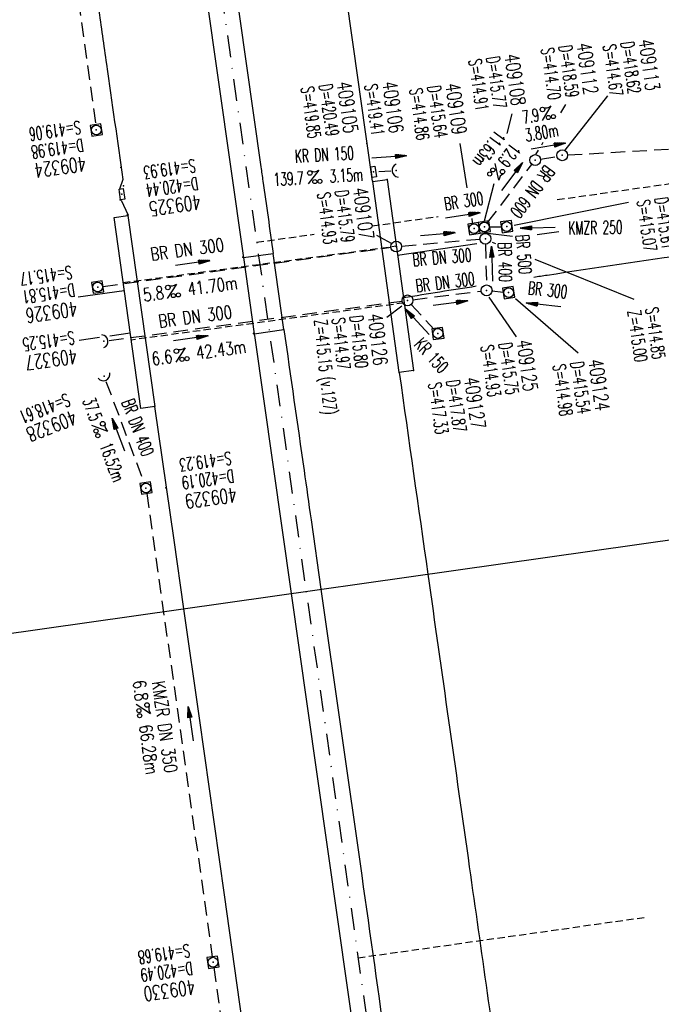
# Model space of a CAD drawing. Extents: x 446388 to 447135, y 445359 to 446567.
# Tile 10 of 39: x 446639 to 446728, y 445508 to 445644. Entities that reach past the tile are written whole.
import ezdxf
from ezdxf.enums import TextEntityAlignment as Align

# ---------------------------------------------------------------- set-up
doc = ezdxf.new("R2010")
doc.units = 0
doc.header["$LTSCALE"] = 2
doc.header["$MEASUREMENT"] = 0
for name, pattern in [('AUSGEZOGEN', [0]), ('GESTRICH-X2', [1.5, 1, -0.5]), ('GESTRICHELT', [0.75, 0.5, -0.25]), ('STRICHPT-X3', [3, 1.5, -0.75, 0, -0.75])]:
    doc.linetypes.add(name, pattern=pattern)
doc.layers.get('0').update_dxf_attribs({"linetype": 'AUSGEZOGEN'})
for name, color, linetype in [('ACHSE', 250, 'STRICHPT-X3'), ('BAUWO', 250, 'CONTINUOUS'), ('BAUWUTOP', 250, 'GESTRICHELT'), ('FBR', 8, 'CONTINUOUS'), ('HEKTOM', 250, 'GESTRICHELT'), ('KANAL', 7, 'GESTRICH-X2'), ('PFEIL', 7, 'CONTINUOUS'), ('PKT', 7, 'CONTINUOUS'), ('Planeinteilung', 6, 'CONTINUOUS'), ('RAHMEN', 250, 'AUSGEZOGEN'), ('SCHACHTNR', 6, 'CONTINUOUS'), ('SCHSYMBOL', 7, 'AUSGEZOGEN'), ('STRASSE', 8, 'CONTINUOUS'), ('TEXTO', 4, 'CONTINUOUS'), ('TEXTU', 4, 'CONTINUOUS')]:
    doc.layers.add(name, color=color, linetype=linetype)
doc.styles.add('ROMANS', font='romans.shx', dxfattribs={"width": 0.8})

# ---------------------------------------------------------------- blocks, each defined once
blk = doc.blocks.new('20')
blk.add_lwpolyline([(-0.75, -0.75), (0.75, -0.75), (0.75, 0.75), (-0.75, 0.75)], close=True)
blk.add_circle((0, 0), 0.676)
blk.add_point((0, 0))
blk = doc.blocks.new('42')
at = {"color": 0}
blk.add_arc((-0.02, -0.31), 0.91, 12.5363, 167.4637, dxfattribs=at)
blk.add_point((0, 0), dxfattribs=at)
blk = doc.blocks.new('PROM')
blk.add_line((1.57, 1.82), (0.02, 0.02))
for centre, radius in [((0.32, 1.51), 0.317), ((0.94, 0.29), 0.283), ((1.64, 0.29), 0.283)]:
    blk.add_circle(centre, radius)
blk.add_arc((0.99, 2.68), 1.03, 239.1414, 303.3549)
blk = doc.blocks.new('PFEIL2')
at = {"color": 0}
for p, q in [((0.88, 0), (-2.4, -0.01)), ((0.88, -0.27), (0.88, 0.28)), ((0.88, 0.28), (2.43, 0.01)), ((0.91, 0.27), (0.88, 0.26)), ((0.97, 0.26), (0.88, 0.25)), ((1.02, 0.25), (0.88, 0.23)), ((1.07, 0.24), (0.88, 0.21)), ((1.13, 0.23), (0.88, 0.19)), ((1.18, 0.22), (0.88, 0.17)), ((1.24, 0.21), (0.88, 0.15)), ((1.29, 0.21), (0.88, 0.14)), ((1.34, 0.2), (0.88, 0.12)), ((1.4, 0.19), (0.88, 0.1)), ((1.45, 0.18), (0.88, 0.08)), ((1.51, 0.17), (0.88, 0.06)), ((1.56, 0.16), (0.88, 0.04)), ((1.61, 0.15), (0.88, 0.02)), ((1.67, 0.14), (0.88, 0.01)), ((1.72, 0.13), (0.88, -0.01)), ((1.78, 0.12), (0.88, -0.03)), ((1.83, 0.11), (0.88, -0.05)), ((1.88, 0.1), (0.88, -0.07)), ((1.94, 0.09), (0.88, -0.09)), ((2.05, 0.08), (0.88, -0.12)), ((1.99, 0.08), (0.88, -0.11)), ((2.1, 0.07), (0.88, -0.14)), ((2.15, 0.06), (0.88, -0.16)), ((2.21, 0.05), (0.88, -0.18)), ((2.26, 0.04), (0.88, -0.2)), ((2.32, 0.03), (0.88, -0.22)), ((2.37, 0.02), (0.88, -0.23)), ((2.42, 0.01), (0.88, -0.25)), ((2.43, 0.01), (0.88, -0.27))]:
    blk.add_line(p, q, dxfattribs=at)
blk = doc.blocks.new('30')
at = {"color": 0}
for p, q in [((-0.75, -0.29), (-0.75, 0.29)), ((-0.75, 0.29), (0.75, 0.29)), ((0.75, 0.29), (0.75, -0.29)), ((0.75, -0.29), (-0.75, -0.29))]:
    blk.add_line(p, q, dxfattribs=at)
blk.add_point((0, 0), dxfattribs=at)
blk = doc.blocks.new('40')
at = {"color": 0}
blk.add_arc((0.02, 0.31), 0.91, 192.5363, 347.4637, dxfattribs=at)
blk.add_point((0, 0), dxfattribs=at)
blk = doc.blocks.new('GST')
at = {"color": 0}
blk.add_circle((0, 0), 0.75, dxfattribs=at)
blk.add_point((0, 0), dxfattribs=at)
blk = doc.blocks.new('10')
blk.add_blockref('GST', (0, 0))
blk = doc.blocks.new('1135594')
at = {"layer": 'RAHMEN'}
blk.add_line((950, 5), (950, 589), dxfattribs=at)

msp = doc.modelspace()

# ---------------------------------------------------------------- linework, layer by layer
at = {"layer": 'ACHSE', "flags": 128}
msp.add_lwpolyline([(446545.23, 446505.5), (446552.41, 446454.8), (446558.73, 446410.24), (446566.45, 446355.79), (446583.99, 446232.03), (446601.53, 446108.27), (446619.07, 445984.5), (446643.63, 445811.23), (446657.66, 445712.22), (446678.54, 445564.9), (446689.24, 445489.45), (446703.27, 445390.44), (446704.51, 445381.73)], dxfattribs=at)
at = {"layer": 'BAUWO'}
for p, q in [((446687.76, 445621.65), (446689.75, 445621.9)), ((446691.43, 445595.19), (446687.76, 445621.65)), ((446689.75, 445621.9), (446693.39, 445595.47)), ((446651.95, 445616.65), (446653.88, 445616.95)), ((446655.64, 445590.22), (446651.95, 445616.65)), ((446653.88, 445616.95), (446657.58, 445590.51)), ((446669.86, 445611.1), (446673.98, 445611.68)), ((446669.86, 445611.1), (446671.34, 445600.57)), ((446675.46, 445601.13), (446673.98, 445611.68)), ((446671.34, 445600.57), (446675.46, 445601.13)), ((446693.39, 445595.47), (446691.43, 445595.19)), ((446657.58, 445590.51), (446655.64, 445590.22))]:
    msp.add_line(p, q, dxfattribs=at)
at = {"layer": 'BAUWUTOP'}
for p, q in [((446653.21, 445607.64), (446691.02, 445612.71)), ((446692.1, 445604.83), (446654.32, 445599.69))]:
    msp.add_line(p, q, dxfattribs=at)
at = {"layer": 'FBR'}
for p, q in [((446653.18, 445621.93), (446652.73, 445620.56)), ((446652.96, 445619.03), (446653.93, 445616.96))]:
    msp.add_line(p, q, dxfattribs=at)
for points in [[(446586.89, 446089.83, 0.000001), (446588.96, 446075.27, 0.000001), (446590.43, 446064.91, 0.000008)], [(446575.59, 446412.44, 0), (446576.26, 446407.68, 0.000001), (446583.28, 446358.18, 0.000002), (446592.05, 446296.3, -0.000002), (446600.82, 446234.41, -0.000002), (446609.59, 446172.53, 0.000003), (446618.36, 446110.65, 0.000001), (446627.13, 446048.77, -0.000002), (446635.9, 445986.89, 0), (446649.17, 445893.31, 0), (446660.46, 445813.62), (446674.49, 445714.61, 0.000001), (446678.79, 445684.29, 0.000001), (446687.67, 445621.67)], [(446614.87, 445892.35, 0.000003), (446616.86, 445878.27, 0.000004), (446618.36, 445867.68, 0.000022), (446620.71, 445851.05, 0.000045)], [(446625.34, 445818.39, -0.000024), (446627.87, 445800.52, -0.000062), (446628.84, 445793.73, -0.00003), (446630.58, 445781.39, 0.000016), (446632.33, 445769.05, 0.000011), (446633.74, 445759.05, 0.000008), (446635.82, 445744.38, 0.000202), (446637.57, 445732.06, -0.000298), (446639.31, 445719.73, -0.000211), (446641.04, 445707.49, 0.000084), (446642.77, 445695.24, 0.000036), (446644.9, 445680.13, 0.000055), (446646.28, 445670.37), (446649.78, 445645.7, 0.000224), (446650.9, 445637.87, 0.00011), (446653.18, 445621.93)], [(446675.46, 445601.13, -0.000029), (446678.25, 445581.62, -0.000083), (446679.22, 445574.8), (446680.59, 445565.19, -0.000461)], [(446691.42, 445595.19, -0.000001), (446695.38, 445567.29, -0.000001)], [(446695.38, 445567.29, -0.000001), (446701.12, 445526.78, -0.000001), (446706.07, 445491.84), (446720.1, 445392.83, 0.000001), (446721.34, 445384.12, 0)], [(446680.59, 445565.19), (446686.23, 445525.58, -0.000461), (446689.72, 445500.85, 0.000412), (446693.21, 445476.12, 0.000274), (446696.65, 445451.98, -0.000308), (446700.09, 445427.83, -0.000041), (446704.16, 445399.13, -0.00004), (446706.58, 445382.03, -0.000068)]]:
    msp.add_lwpolyline(points, format="xyb", dxfattribs=at)
at = {"layer": 'FBR', "flags": 128}
for points in [[(446556.66, 446409.98), (446559.82, 446387.72), (446566.88, 446338.11), (446573.77, 446289.64), (446580.75, 446240.24), (446587.91, 446189.72), (446594.85, 446140.83), (446601.73, 446092.1), (446608.81, 446042.03), (446615.85, 445992.42), (446622.77, 445943.68), (446629.78, 445894.15), (446636.77, 445844.7), (446643.7, 445796.01), (446650.72, 445746.15), (446654.06, 445722.68), (446657.67, 445696.95), (446664.65, 445647.75), (446669.82, 445611.38), (446669.85, 445611.11)], [(446671.3, 445600.58), (446671.38, 445600.3), (446676.45, 445564.61)], [(446657.57, 445590.49), (446660.22, 445572.01), (446661.58, 445562.5)], [(446676.45, 445564.61), (446678.67, 445549), (446685.67, 445499.68)], [(446661.58, 445562.5), (446663.73, 445547.37), (446667.18, 445522.9), (446670.71, 445497.89), (446674.23, 445473.26), (446677.72, 445448.66), (446681.22, 445423.94), (446684.71, 445399.27), (446687.54, 445379.33)]]:
    msp.add_lwpolyline(points, dxfattribs=at)
msp.add_lwpolyline([(446630.29, 445919.89, -0.000198), (446635, 445886.88, -0.000396), (446637.33, 445870.37, -0.000016), (446643.98, 445823.08, 0.000307), (446644.31, 445820.68, 0.000375), (446647.97, 445795.04, -0.000412), (446651.3, 445771.65, -0.000063), (446654.72, 445747.53, 0.000131), (446658.13, 445723.4, 0.000004), (446661.97, 445696.28, 0.000005), (446665.25, 445673.14), (446672.28, 445623.65, 0.000147), (446672.55, 445621.7, 0.000029), (446673.98, 445611.68)], format="xyb", dxfattribs=at)
at = {"layer": 'HEKTOM'}
for p, q in [((446713.3, 445619.13), (446733, 445621.93)), ((446687.68, 445615.49), (446696.79, 445616.79)), ((446671.69, 445613.22), (446679.65, 445614.35)), ((446685.72, 445514.19), (446725.31, 445519.78))]:
    msp.add_line(p, q, dxfattribs=at)
at = {"layer": 'KANAL'}
for p, q in [((446641.59, 445685.22), (446649.41, 445629.53)), ((446714.72, 445625.31), (446762.59, 445628.09)), ((446710.97, 445624.72), (446713.25, 445625.12)), ((446688.62, 445623), (446690.28, 445623.09)), ((446703.66, 445615.94), (446709.78, 445624)), ((446702.5, 445615.22), (446702.47, 445615.22)), ((446703.97, 445615.34), (446705.56, 445615.38)), ((446691.75, 445612.69), (446702.59, 445613.66)), ((446703.28, 445614.59), (446703.28, 445614.47)), ((446650.44, 445607.12), (446690.25, 445612.53)), ((446703.34, 445612.97), (446703.5, 445607.31)), ((446693.31, 445605.28), (446702.78, 445606.47)), ((446704.28, 445606.5), (446705.81, 445606.34)), ((446651.28, 445599.63), (446691.84, 445605.09)), ((446693.09, 445604.62), (446696.25, 445601.16)), ((446650.84, 445593.97), (446656.12, 445579.91)), ((446665.75, 445512.84), (446674.91, 445448.56))]:
    msp.add_line(p, q, dxfattribs=at)
at = {"layer": 'KANAL', "flags": 128}
msp.add_lwpolyline([(446656.48, 445578.46), (446665.55, 445514.33)], dxfattribs=at)
at = {"layer": 'PKT'}
for p in [(446686.96, 445626.91), (446652.91, 445623.55), (446687.76, 445621.65), (446689.75, 445621.9), (446653.26, 445621.04), (446652.69, 445620.08), (446652.81, 445619.11), (446653.83, 445617.05), (446653.83, 445617.04), (446669.77, 445611.16), (446675.4, 445601.16), (446671.26, 445600.59), (446691.43, 445595.19), (446693.39, 445595.47), (446657.55, 445590.47), (446657.57, 445590.49), (446659.12, 445579.24)]:
    msp.add_point(p, dxfattribs=at)
at = {"layer": 'SCHACHTNR'}
for p, q in [((446714.38, 445625.99), (446720.28, 445633.49)), ((446713.8, 445631.15), (446714.49, 445632.3)), ((446706.37, 445628.29), (446707.07, 445631.01)), ((446711.14, 445626.72), (446711.35, 445627.08)), ((446700.83, 445620.74), (446699.86, 445626.9)), ((446710.33, 445625.37), (446710.68, 445625.96)), ((446703.23, 445616.19), (446704.57, 445621.37)), ((446707.33, 445615.58), (446723.17, 445618.77)), ((446701.58, 445615.97), (446701.5, 445616.51)), ((446688.26, 445614.2), (446690.32, 445613.1)), ((446704.28, 445613.26), (446704.76, 445613.07)), ((446710.2, 445610.88), (446723.89, 445605.37)), ((446703.8, 445605.61), (446707.62, 445600.14)), ((446707.51, 445605.42), (446716.19, 445597.9)), ((446691.77, 445604.36), (446689.69, 445602.8))]:
    msp.add_line(p, q, dxfattribs=at)
at = {"layer": 'STRASSE'}
for points in [[(446786.61, 445618.84, 0.002816), (446759.19, 445615.37, 0.002816), (446731.81, 445611.59, 0.002051), (446711.89, 445608.64, 0.000188), (446710.07, 445608.36)], [(446702.08, 445607.13, 0.00104), (446692.01, 445605.53)]]:
    msp.add_lwpolyline(points, format="xyb", dxfattribs=at)
for points in [[(446713.49, 445614.68), (446710.51, 445614.24)], [(446702.18, 445613.02), (446691.19, 445611.41)], [(446646.99, 445605.67), (446653.37, 445606.53)], [(446647.14, 445599.69), (446649.93, 445600.09)], [(446651.38, 445600.29), (446654.18, 445600.69)]]:
    msp.add_lwpolyline(points, dxfattribs=at)
at = {"layer": 'TEXTO'}
msp.add_line((446703.28, 445614.53), (446707.09, 445614.08), dxfattribs=at)

# ---------------------------------------------------------------- block references
at = {"layer": 'PFEIL'}
for p, rotation in [((446712.04, 445626.52), 9.923299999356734), ((446690.04, 445625.03), 3.294900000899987), ((446707.02, 445622.31), 52.78430000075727), ((446700.21, 445616.93), 8.935599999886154), ((446696.75, 445614.33), 5.018100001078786), ((446710.59, 445615.26), 181.1101999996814), ((446704.26, 445610.26), 91.49200000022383), ((446662.82, 445610.34), 7.734800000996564), ((446698.49, 445604.78), 7.255099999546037), ((446693.93, 445602.21), 132.5127000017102), ((446711.4, 445604.59), 173.9557000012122), ((446662.55, 445599.92), 7.646000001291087), ((446652.54, 445586.59), 110.5162999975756), ((446662.57, 445546.59), 98.04639999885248)]:
    msp.add_blockref('PFEIL2', p, dxfattribs=dict(at, rotation=rotation))
at = {"layer": 'Planeinteilung', "linetype": 'Continuous', "rotation": 278.0670474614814}
msp.add_blockref('1135594', (446387.84, 446483.19), dxfattribs=at)
at = {"layer": 'SCHSYMBOL'}
for name, p, rotation in [('20', (446649.5, 445628.77), 278.0671000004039), ('10', (446713.98, 445625.26), 278.0671000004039), ('10', (446710.24, 445624.6), 278.0671000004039), ('30', (446687.88, 445622.96), 278.0671000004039), ('40', (446691.02, 445623.14), 278.0671000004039), ('30', (446653.04, 445619.88), 278.0671000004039), ('20', (446703.2, 445615.34), 278.0671000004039), ('20', (446706.3, 445615.4), 278.0671000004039), ('20', (446701.77, 445615.11), 278.0671000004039), ('10', (446691, 445612.63), 278.0671000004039), ('10', (446703.34, 445613.71), 278.0671000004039), ('20', (446649.69, 445607.02), 278.0671000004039), ('10', (446703.52, 445606.57), 278.0671000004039), ('20', (446706.56, 445606.25), 278.0671000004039), ('10', (446692.57, 445605.18), 278.0671000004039), ('20', (446696.77, 445600.6), 278.0671000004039), ('42', (446650.52, 445599.53), 278.0671000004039), ('42', (446650.58, 445594.68), 205.1938813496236), ('20', (446656.37, 445579.21), 278.0671000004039), ('20', (446665.65, 445513.58), 278.0671000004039)]:
    msp.add_blockref(name, p, dxfattribs=dict(at, rotation=rotation))
at = {"layer": 'TEXTU'}
for p, rotation in [((446711.19, 445630.05), 9.923299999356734), ((446678.82, 445621.28), 3.294900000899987), ((446704.71, 445624.16), 232.7843000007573), ((446659.28, 445605.43), 7.734800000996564), ((446660.47, 445596.61), 7.646000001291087), ((446648.86, 445587.88), 290.5162999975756), ((446654.98, 445549.28), 278.0463999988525)]:
    msp.add_blockref('PROM', p, dxfattribs=dict(at, rotation=rotation))

# ---------------------------------------------------------------- texts
at = {"layer": 'SCHACHTNR', "style": 'ROMANS'}
for s, height, rotation, width, p in [('409112', 2, 278.067, 0.7, (446715.97, 445640.69)), ('D=418.62', 1.8, 278.067, 0.6, (446722.08, 445640.86)), ('409113', 2, 278.067, 0.7, (446724.55, 445641.2)), ('S=414.70', 1.8, 278.067, 0.6, (446711.03, 445640.01)), ('D=418.59', 1.8, 278.067, 0.6, (446713.5, 445640.35)), ('S=414.67', 1.8, 278.067, 0.6, (446719.61, 445640.48)), ('S=414.91', 1.8, 278.067, 0.6, (446701.01, 445638.45)), ('D=415.77', 1.8, 278.067, 0.6, (446703.48, 445638.8)), ('409108', 2, 278.067, 0.7, (446705.98, 445639.14)), ('409105', 2, 278.067, 0.7, (446682.79, 445635.32)), ('409106', 2, 278.067, 0.7, (446689.07, 445635.35)), ('S=419.85', 1.8, 278.067, 0.6, (446677.82, 445634.64)), ('D=420.49', 1.8, 278.067, 0.6, (446680.32, 445634.98)), ('S=419.41', 1.8, 278.067, 0.6, (446686.6, 445635)), ('S=414.86', 1.8, 278.067, 0.6, (446692.83, 445634.41)), ('D=415.64', 1.8, 278.067, 0.6, (446695.33, 445634.76)), ('409109', 2, 278.067, 0.7, (446697.8, 445635.1)), ('S=419.06', 1.8, 188.067, 0.6, (446647.22, 445630.05)), ('D=419.98', 1.8, 188.067, 0.6, (446647.6, 445627.58)), ('409324', 2, 188.067, 0.7, (446647.94, 445625.11)), ('S=419.93', 1.8, 188.067, 0.6, (446663.1, 445624.75)), ('D=420.44', 1.8, 188.067, 0.6, (446663.47, 445622.28)), ('D=415.79', 1.8, 277.2371, 0.6, (446682.55, 445620.32)), ('409107', 2, 277.2371, 0.7, (446685.03, 445620.66)), ('409325', 2, 188.067, 0.7, (446663.82, 445619.81)), ('S=414.93', 1.8, 277.2371, 0.6, (446680.08, 445620.01)), ('S=415.07', 1.8, 278.067, 0.6, (446724.31, 445618.97)), ('D=415.61', 1.8, 278.067, 0.6, (446726.78, 445619.32)), ('S=415.17', 1.8, 188.067, 0.6, (446646.01, 445610)), ('D=415.81', 1.8, 188.067, 0.6, (446646.39, 445607.53)), ('409326', 2, 188.067, 0.7, (446646.73, 445605.03)), ('Z=415.00', 1.8, 278.067, 0.6, (446723.01, 445603.71)), ('S=414.85', 1.8, 278.067, 0.6, (446725.48, 445604.08)), ('Z=415.15 (v.127)', 1.8, 276.1796, 0.6, (446679.62, 445602.42)), ('S=414.97', 1.8, 276.1796, 0.6, (446682.1, 445602.68)), ('D=415.80', 1.8, 276.1796, 0.6, (446684.58, 445602.98)), ('409126', 2, 276.1796, 0.7, (446687.09, 445603.24)), ('S=415.25', 1.8, 187.8315, 0.6, (446646.36, 445600.93)), ('S=414.93', 1.8, 278.067, 0.6, (446702.69, 445598.87)), ('D=415.75', 1.8, 278.067, 0.6, (446705.19, 445599.21)), ('409125', 2, 278.067, 0.7, (446707.66, 445599.59)), ('409327', 2, 187.8315, 0.7, (446646.72, 445598.46)), ('S=414.98', 1.8, 278.067, 0.6, (446712.66, 445596.21)), ('D=415.54', 1.8, 278.067, 0.6, (446715.12, 445596.56)), ('409124', 2, 278.067, 0.7, (446717.59, 445596.9)), ('409127', 2, 278.0752, 0.7, (446700.41, 445594.41)), ('S=417.33', 1.8, 278.0752, 0.6, (446695.44, 445593.69)), ('D=417.87', 1.8, 278.0752, 0.6, (446697.94, 445594.03)), ('S=418.61', 1.8, 201.1674, 0.6, (446645.42, 445592.36)), ('409328', 2, 201.1674, 0.7, (446646.32, 445590.03)), ('S=419.23', 1.8, 188.067, 0.6, (446668.06, 445584.27)), ('D=420.19', 1.8, 188.067, 0.6, (446668.43, 445581.8)), ('409329', 2, 188.067, 0.7, (446668.78, 445579.3)), ('S=419.68', 1.8, 188.067, 0.6, (446662.33, 445516.12)), ('D=420.49', 1.8, 188.067, 0.6, (446662.71, 445513.65)), ('409330', 2, 188.067, 0.7, (446663.05, 445511.15))]:
    msp.add_text(s, height=height, rotation=rotation, dxfattribs=dict(at, width=width)).set_placement(p)
at = {"layer": 'TEXTO', "style": 'ROMANS'}
for s, rotation, width, p in [('KR DN 150', 3.2949, 0.6, (446681.1, 445624.46)), ('BR DN 600', 232.7843, 0.6, (446709.14, 445620.75)), ('BR 300', 8.9356, 0.6, (446700.48, 445618.04)), ('KMZR 250', 1.1102, 0.6, (446718.6, 445614.36)), ('BR DN 300', 7.7348, 0.75, (446662.19, 445611.34)), ('BR 500', 274.714, 0.6, (446707.77, 445611.48)), ('BR DN 300', 5.0181, 0.6, (446697.41, 445610.24)), ('BR 400', 271.492, 0.6, (446705.17, 445610.45)), ('BR DN 300', 7.2551, 0.6, (446697.89, 445606.8)), ('BR 300', 353.9557, 0.6, (446711.88, 445605.73)), ('BR DN 300', 7.646, 0.75, (446663.3, 445602.05)), ('KR 150', 312.5127, 0.6, (446695.23, 445596.96)), ('BR DN 400', 290.5163, 0.6, (446654.41, 445587.28)), ('KMZR DN 350', 278.0464, 0.75, (446658.08, 445546.02))]:
    msp.add_text(s, height=1.8, rotation=rotation, dxfattribs=dict(at, width=width)).set_placement(p, align=Align.CENTER)
at = {"layer": 'TEXTU', "style": 'ROMANS'}
for s, rotation, width, p in [('7.9', 9.9233, 0.6, (446708.63, 445629.62)), ('11.63m', 232.7843, 0.6, (446704.84, 445628.88)), ('3.80m', 9.9233, 0.6, (446708.99, 445627.13)), ('12.9', 232.7843, 0.6, (446706.92, 445627.06)), ('139.7', 3.2949, 0.6, (446674.08, 445621)), ('3.15m', 3.2949, 0.6, (446681.83, 445621.46)), ('41.70m', 7.7348, 0.75, (446662.25, 445605.84)), ('5.8', 7.7348, 0.75, (446656.1, 445605)), ('42.43m', 7.646, 0.75, (446663.43, 445597.02)), ('6.6', 7.646, 0.75, (446657.27, 445596.18)), ('37.5', 290.5163, 0.6, (446647.56, 445591.31)), ('16.52m', 290.5163, 0.6, (446649.91, 445585.06)), ('6.8', 278.0464, 0.75, (446654.53, 445552.47)), ('66.28m', 278.0464, 0.75, (446655.4, 445546.32))]:
    msp.add_text(s, height=1.8, rotation=rotation, dxfattribs=dict(at, width=width)).set_placement(p)

doc.saveas('drawing.dxf')
